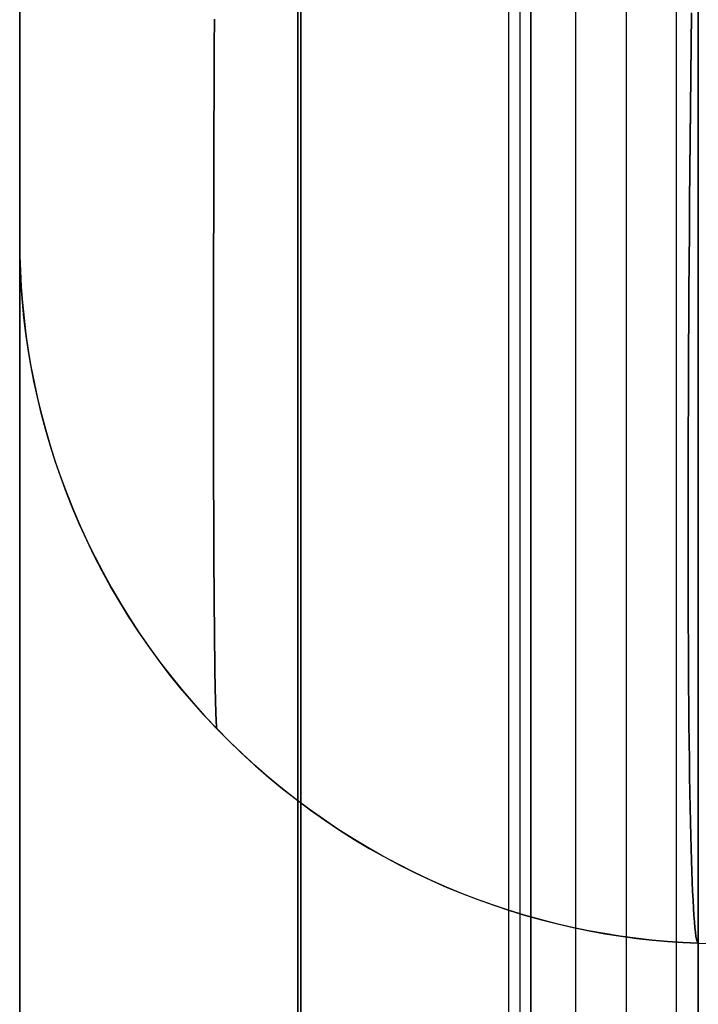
# Model space of a CAD drawing. Header units: millimetres. Extents: x -15 to 7, y 1 to 148.
# Tile 198 of 256: x -6.545 to -6.062, y 57.789 to 58.489. Entities that reach past the tile are written whole.
import ezdxf

# ---------------------------------------------------------------- set-up
doc = ezdxf.new("R2010")
doc.units = ezdxf.units.MM
doc.header["$MEASUREMENT"] = 0
doc.layers.add('Default', color=7, linetype='Continuous', true_color=0x000000)

msp = doc.modelspace()

# ---------------------------------------------------------------- linework, layer by layer
at = {"layer": 'Default', "color": 254, "true_color": 0xcad1ee}
for points in [[(-6.34722, 11.58881), (-6.34722, 100.44193)], [(-6.34722, 100.44193), (-6.34722, 11.58881)], [(-6.34722, 11.58881), (-6.34722, 100.44193)], [(-6.34722, 11.58881), (-6.34722, 100.44193)], [(-6.34722, 11.58881), (-6.34722, 100.44193)], [(-6.34722, 11.58881), (-6.34722, 100.44193)], [(-6.19722, 11.58881), (-6.19722, 100.44193)], [(-6.19722, 11.58881), (-6.19722, 100.44193)], [(-6.18937, 100.44193), (-6.18937, 11.58881)], [(-6.18937, 100.44193), (-6.18937, 11.58881)], [(-6.18151, 11.58881), (-6.18151, 100.44193)], [(-6.18151, 100.44193), (-6.18151, 11.58881)], [(-6.545, 18.13039), (-6.545, 97.28961)], [(-6.545, 18.13039), (-6.545, 96.78991)], [(-6.545, 96.78991), (-6.545, 18.13039)], [(-6.06245, 96.78991), (-6.06245, 17.6307)], [(-6.06245, 17.6307), (-6.06245, 96.78991)], [(-6.545, 58.33187), (-6.545, 72.78277)], [(-6.545, 58.33187), (-6.545, 72.78277)], [(-6.345, 69.63339), (-6.345, 16.35376)], [(-6.345, 16.35376), (-6.345, 69.63339)], [(-6.345, 16.35376), (-6.345, 69.63339)], [(-6.545, 58.33187), (-6.54488, 58.32097), (-6.54452, 58.30998), (-6.54391, 58.29891), (-6.54305, 58.28776), (-6.54193, 58.27655), (-6.54055, 58.26528), (-6.53889, 58.25396), (-6.53697, 58.2426), (-6.53476, 58.23121), (-6.53228, 58.2198), (-6.52951, 58.20837), (-6.52645, 58.19694), (-6.5231, 58.18551), (-6.51946, 58.17411), (-6.51552, 58.16273), (-6.51129, 58.1514), (-6.50677, 58.14011), (-6.50194, 58.12889), (-6.49683, 58.11774), (-6.49141, 58.10667), (-6.48571, 58.0957), (-6.47971, 58.08484), (-6.47343, 58.07409), (-6.46686, 58.06348), (-6.46001, 58.05301), (-6.45289, 58.04269), (-6.44549, 58.03253), (-6.43783, 58.02254), (-6.42991, 58.01274), (-6.42174, 58.00314), (-6.41332, 57.99373), (-6.40467, 57.98454), (-6.39579, 57.97557), (-6.38668, 57.96683), (-6.37737, 57.95833), (-6.36785, 57.95007), (-6.35814, 57.94207), (-6.34824, 57.93432), (-6.33818, 57.92684), (-6.32795, 57.91963), (-6.31757, 57.9127), (-6.30705, 57.90604), (-6.29641, 57.89967), (-6.28564, 57.89359), (-6.27477, 57.88779), (-6.26381, 57.88229), (-6.25276, 57.87708), (-6.24164, 57.87216), (-6.23046, 57.86754), (-6.21922, 57.86321), (-6.20795, 57.85917), (-6.19665, 57.85542), (-6.18534, 57.85197), (-6.17401, 57.8488), (-6.16269, 57.84592), (-6.15138, 57.84332), (-6.14009, 57.841), (-6.12884, 57.83895), (-6.11763, 57.83717), (-6.10646, 57.83566), (-6.09535, 57.83441), (-6.08431, 57.83342), (-6.07334, 57.83267), (-6.06245, 57.83217)], [(-6.545, 58.33187), (-6.54488, 58.32097), (-6.54452, 58.30998), (-6.54391, 58.29891), (-6.54305, 58.28776), (-6.54193, 58.27655), (-6.54055, 58.26528), (-6.53889, 58.25396), (-6.53697, 58.2426), (-6.53476, 58.23121), (-6.53228, 58.2198), (-6.52951, 58.20837), (-6.52645, 58.19694), (-6.5231, 58.18551), (-6.51946, 58.17411), (-6.51552, 58.16273), (-6.51129, 58.1514), (-6.50677, 58.14011), (-6.50194, 58.12889), (-6.49683, 58.11774), (-6.49141, 58.10667), (-6.48571, 58.0957), (-6.47971, 58.08484), (-6.47343, 58.07409), (-6.46686, 58.06348), (-6.46001, 58.05301), (-6.45289, 58.04269), (-6.44549, 58.03253), (-6.43783, 58.02254), (-6.42991, 58.01274), (-6.42174, 58.00314), (-6.41332, 57.99373), (-6.40467, 57.98454), (-6.39579, 57.97557), (-6.38668, 57.96683), (-6.37737, 57.95833), (-6.36785, 57.95007), (-6.35814, 57.94207), (-6.34824, 57.93432), (-6.33818, 57.92684), (-6.32795, 57.91963), (-6.31757, 57.9127), (-6.30705, 57.90604), (-6.29641, 57.89967), (-6.28564, 57.89359), (-6.27477, 57.88779), (-6.26381, 57.88229), (-6.25276, 57.87708), (-6.24164, 57.87216), (-6.23046, 57.86754), (-6.21922, 57.86321), (-6.20795, 57.85917), (-6.19665, 57.85542), (-6.18534, 57.85197), (-6.17401, 57.8488), (-6.16269, 57.84592), (-6.15138, 57.84332), (-6.14009, 57.841), (-6.12884, 57.83895), (-6.11763, 57.83717), (-6.10646, 57.83566), (-6.09535, 57.83441), (-6.08431, 57.83342), (-6.07334, 57.83267), (-6.06245, 57.83217)], [(-6.545, 58.33187), (-6.54488, 58.32097), (-6.54452, 58.30998), (-6.54391, 58.29891), (-6.54305, 58.28776), (-6.54193, 58.27655), (-6.54055, 58.26528), (-6.53889, 58.25396), (-6.53697, 58.2426), (-6.53476, 58.23121), (-6.53228, 58.2198), (-6.52951, 58.20837), (-6.52645, 58.19694), (-6.5231, 58.18551), (-6.51946, 58.17411), (-6.51552, 58.16273), (-6.51129, 58.1514), (-6.50677, 58.14011), (-6.50194, 58.12889), (-6.49683, 58.11774), (-6.49141, 58.10667), (-6.48571, 58.0957), (-6.47971, 58.08484), (-6.47343, 58.07409), (-6.46686, 58.06348), (-6.46001, 58.05301), (-6.45289, 58.04269), (-6.44549, 58.03253), (-6.43783, 58.02254), (-6.42991, 58.01274), (-6.42174, 58.00314), (-6.41332, 57.99373), (-6.40467, 57.98454), (-6.39579, 57.97557), (-6.38668, 57.96683), (-6.37737, 57.95833), (-6.36785, 57.95007), (-6.35814, 57.94207), (-6.34824, 57.93432), (-6.33818, 57.92684), (-6.32795, 57.91963), (-6.31757, 57.9127), (-6.30705, 57.90604), (-6.29641, 57.89967), (-6.28564, 57.89359), (-6.27477, 57.88779), (-6.26381, 57.88229), (-6.25276, 57.87708), (-6.24164, 57.87216), (-6.23046, 57.86754), (-6.21922, 57.86321), (-6.20795, 57.85917), (-6.19665, 57.85542), (-6.18534, 57.85197), (-6.17401, 57.8488), (-6.16269, 57.84592), (-6.15138, 57.84332), (-6.14009, 57.841), (-6.12884, 57.83895), (-6.11763, 57.83717), (-6.10646, 57.83566), (-6.09535, 57.83441), (-6.08431, 57.83342), (-6.07334, 57.83267), (-6.06245, 57.83217)], [(-6.545, 58.33187), (-6.54488, 58.32097), (-6.54452, 58.30998), (-6.54391, 58.29891), (-6.54305, 58.28776), (-6.54193, 58.27655), (-6.54055, 58.26528), (-6.53889, 58.25396), (-6.53697, 58.2426), (-6.53476, 58.23121), (-6.53228, 58.2198), (-6.52951, 58.20837), (-6.52645, 58.19694), (-6.5231, 58.18551), (-6.51946, 58.17411), (-6.51552, 58.16273), (-6.51129, 58.1514), (-6.50677, 58.14011), (-6.50194, 58.12889), (-6.49683, 58.11774), (-6.49141, 58.10667), (-6.48571, 58.0957), (-6.47971, 58.08484), (-6.47343, 58.07409), (-6.46686, 58.06348), (-6.46001, 58.05301), (-6.45289, 58.04269), (-6.44549, 58.03253), (-6.43783, 58.02254), (-6.42991, 58.01274), (-6.42174, 58.00314), (-6.41332, 57.99373), (-6.40467, 57.98454), (-6.39579, 57.97557), (-6.38668, 57.96683), (-6.37737, 57.95833), (-6.36785, 57.95007), (-6.35814, 57.94207), (-6.34824, 57.93432), (-6.33818, 57.92684), (-6.32795, 57.91963), (-6.31757, 57.9127), (-6.30705, 57.90604), (-6.29641, 57.89967), (-6.28564, 57.89359), (-6.27477, 57.88779), (-6.26381, 57.88229), (-6.25276, 57.87708), (-6.24164, 57.87216), (-6.23046, 57.86754), (-6.21922, 57.86321), (-6.20795, 57.85917), (-6.19665, 57.85542), (-6.18534, 57.85197), (-6.17401, 57.8488), (-6.16269, 57.84592), (-6.15138, 57.84332), (-6.14009, 57.841), (-6.12884, 57.83895), (-6.11763, 57.83717), (-6.10646, 57.83566), (-6.09535, 57.83441), (-6.08431, 57.83342), (-6.07334, 57.83267), (-6.06245, 57.83217)], [(-6.06245, 57.83217), (-6.07342, 57.83268), (-6.08446, 57.83343), (-6.09558, 57.83443), (-6.10676, 57.8357), (-6.11799, 57.83723), (-6.12927, 57.83902), (-6.14059, 57.84109), (-6.15194, 57.84344), (-6.16331, 57.84607), (-6.17469, 57.84898), (-6.18607, 57.85218), (-6.19743, 57.85567), (-6.20878, 57.85945), (-6.22009, 57.86353), (-6.23136, 57.8679), (-6.24258, 57.87257), (-6.25374, 57.87753), (-6.26481, 57.88278), (-6.2758, 57.88833), (-6.28669, 57.89417), (-6.29747, 57.90029), (-6.30813, 57.90671), (-6.31866, 57.91341), (-6.32904, 57.92038), (-6.33927, 57.92763), (-6.34933, 57.93515), (-6.35921, 57.94294), (-6.36891, 57.95098), (-6.37842, 57.95927), (-6.38772, 57.9678), (-6.3968, 57.97657), (-6.40566, 57.98557), (-6.41429, 57.99478), (-6.42267, 58.00421), (-6.43081, 58.01383), (-6.4387, 58.02364), (-6.44632, 58.03364), (-6.45368, 58.0438), (-6.46076, 58.05413), (-6.46757, 58.0646), (-6.47409, 58.0752), (-6.48034, 58.08594), (-6.48629, 58.09679), (-6.49195, 58.10774), (-6.49732, 58.11878), (-6.5024, 58.12991), (-6.50718, 58.1411), (-6.51166, 58.15235), (-6.51585, 58.16365), (-6.51975, 58.17499), (-6.52335, 58.18635), (-6.52667, 58.19772), (-6.52969, 58.2091), (-6.53243, 58.22047), (-6.53489, 58.23183), (-6.53707, 58.24316), (-6.53897, 58.25446), (-6.5406, 58.26572), (-6.54197, 58.27692), (-6.54308, 58.28806), (-6.54393, 58.29913), (-6.54453, 58.31013), (-6.54488, 58.32105), (-6.545, 58.33187)], [(-6.06245, 57.83217), (-6.07342, 57.83268), (-6.08446, 57.83343), (-6.09558, 57.83443), (-6.10676, 57.8357), (-6.11799, 57.83723), (-6.12927, 57.83902), (-6.14059, 57.84109), (-6.15194, 57.84344), (-6.16331, 57.84607), (-6.17469, 57.84898), (-6.18607, 57.85218), (-6.19743, 57.85567), (-6.20878, 57.85945), (-6.22009, 57.86353), (-6.23136, 57.8679), (-6.24258, 57.87257), (-6.25374, 57.87753), (-6.26481, 57.88278), (-6.2758, 57.88833), (-6.28669, 57.89417), (-6.29747, 57.90029), (-6.30813, 57.90671), (-6.31866, 57.91341), (-6.32904, 57.92038), (-6.33927, 57.92763), (-6.34933, 57.93515), (-6.35921, 57.94294), (-6.36891, 57.95098), (-6.37842, 57.95927), (-6.38772, 57.9678), (-6.3968, 57.97657), (-6.40566, 57.98557), (-6.41429, 57.99478), (-6.42267, 58.00421), (-6.43081, 58.01383), (-6.4387, 58.02364), (-6.44632, 58.03364), (-6.45368, 58.0438), (-6.46076, 58.05413), (-6.46757, 58.0646), (-6.47409, 58.0752), (-6.48034, 58.08594), (-6.48629, 58.09679), (-6.49195, 58.10774), (-6.49732, 58.11878), (-6.5024, 58.12991), (-6.50718, 58.1411), (-6.51166, 58.15235), (-6.51585, 58.16365), (-6.51975, 58.17499), (-6.52335, 58.18635), (-6.52667, 58.19772), (-6.52969, 58.2091), (-6.53243, 58.22047), (-6.53489, 58.23183), (-6.53707, 58.24316), (-6.53897, 58.25446), (-6.5406, 58.26572), (-6.54197, 58.27692), (-6.54308, 58.28806), (-6.54393, 58.29913), (-6.54453, 58.31013), (-6.54488, 58.32105), (-6.545, 58.33187)], [(-6.06245, 57.83217), (-5.345, 57.80712)], [(-6.06245, 57.83217), (-5.345, 57.80712)]]:
    msp.add_lwpolyline(points, dxfattribs=at)
at = {"layer": 'Default', "color": 171, "true_color": 0x8080ff}
for points in [[(-6.14966, 69.63339), (-6.14966, 27.68383)], [(-6.11386, 69.5976), (-6.11386, 27.63011)], [(-6.07807, 27.5764), (-6.07807, 69.56181)]]:
    msp.add_lwpolyline(points, dxfattribs=at)
at = {"layer": 'Default', "color": 254, "true_color": 0xcad1ee, "extrusion": (1, 0, 0)}
for points in [[(58.83157, -62.84495), (58.82047, -62.84507), (58.80928, -62.84545), (58.798, -62.84608), (58.78664, -62.84697), (58.77521, -62.84814), (58.76373, -62.84957), (58.75218, -62.85129), (58.7406, -62.85329), (58.72898, -62.85558), (58.71734, -62.85817), (58.70568, -62.86105), (58.69402, -62.86424), (58.68237, -62.86772), (58.67073, -62.87152), (58.65913, -62.87562), (58.64757, -62.88003), (58.63607, -62.88475), (58.62463, -62.88978), (58.61327, -62.89512), (58.602, -62.90076), (58.59083, -62.90672), (58.57978, -62.91297), (58.56886, -62.91953), (58.55807, -62.92638), (58.54744, -62.93353), (58.53697, -62.94097), (58.52667, -62.94869), (58.51656, -62.95668), (58.50665, -62.96494), (58.49694, -62.97347), (58.48745, -62.98225), (58.47819, -62.99127), (58.46917, -63.00053), (58.46039, -63.01002), (58.45186, -63.01973), (58.4436, -63.02964), (58.4356, -63.03975), (58.42789, -63.05005), (58.42045, -63.06052), (58.4133, -63.07116), (58.40645, -63.08194), (58.39989, -63.09286), (58.39364, -63.10392), (58.38768, -63.11508), (58.38204, -63.12635), (58.3767, -63.13771), (58.37167, -63.14915), (58.36695, -63.16065), (58.36254, -63.17221), (58.35844, -63.18382), (58.35464, -63.19545), (58.35116, -63.2071), (58.34797, -63.21876), (58.34509, -63.23042), (58.3425, -63.24206), (58.34021, -63.25368), (58.33821, -63.26527), (58.33649, -63.27681), (58.33505, -63.2883), (58.33389, -63.29972), (58.333, -63.31108), (58.33237, -63.32236), (58.33199, -63.33355), (58.33187, -63.34465)], [(58.33187, -63.34465), (58.33187, -81.6697)], [(58.33187, -37.47674), (58.33187, -55.8018)], [(57.83217, -81.6697), (57.83217, -63.34465)], [(57.83217, -55.8018), (57.83217, -37.47674)]]:
    msp.add_lwpolyline(points, dxfattribs=at)
at = {"layer": 'Default', "color": 254, "true_color": 0xcad1ee, "extrusion": (1, 1.25607e-15, 3.03351e-15)}
msp.add_lwpolyline([(58.33187, -81.6697), (58.33199, -81.6808), (58.33237, -81.69199), (58.333, -81.70327), (58.33389, -81.71463), (58.33505, -81.72605), (58.33649, -81.73754), (58.33821, -81.74909), (58.34021, -81.76067), (58.3425, -81.77229), (58.34509, -81.78393), (58.34797, -81.79559), (58.35116, -81.80725), (58.35464, -81.8189), (58.35844, -81.83054), (58.36254, -81.84214), (58.36695, -81.8537), (58.37167, -81.8652), (58.3767, -81.87664), (58.38204, -81.888), (58.38768, -81.89927), (58.39364, -81.91043), (58.39989, -81.92149), (58.40645, -81.93241), (58.4133, -81.94319), (58.42045, -81.95383), (58.42789, -81.9643), (58.4356, -81.9746), (58.4436, -81.98471), (58.45186, -81.99462), (58.46039, -82.00433), (58.46917, -82.01382), (58.47819, -82.02308), (58.48745, -82.0321), (58.49694, -82.04088), (58.50665, -82.04941), (58.51656, -82.05767), (58.52667, -82.06567), (58.53697, -82.07338), (58.54744, -82.08082), (58.55807, -82.08797), (58.56886, -82.09482), (58.57978, -82.10138), (58.59083, -82.10763), (58.602, -82.11359), (58.61327, -82.11923), (58.62463, -82.12457), (58.63607, -82.1296), (58.64757, -82.13432), (58.65913, -82.13873), (58.67073, -82.14283), (58.68237, -82.14663), (58.69402, -82.15011), (58.70568, -82.1533), (58.71734, -82.15618), (58.72898, -82.15877), (58.7406, -82.16106), (58.75218, -82.16306), (58.76373, -82.16478), (58.77521, -82.16621), (58.78664, -82.16738), (58.798, -82.16827), (58.80928, -82.1689), (58.82047, -82.16928), (58.83157, -82.1694)], dxfattribs=at)
at = {"layer": 'Default', "color": 254, "true_color": 0xcad1ee, "extrusion": (1, -4.28959e-15, 4.28959e-15)}
msp.add_lwpolyline([(58.83157, -36.97705), (58.82047, -36.97717), (58.80928, -36.97754), (58.798, -36.97817), (58.78664, -36.97907), (58.77521, -36.98023), (58.76373, -36.98167), (58.75218, -36.98339), (58.7406, -36.98539), (58.72898, -36.98768), (58.71734, -36.99027), (58.70568, -36.99315), (58.69402, -36.99633), (58.68237, -36.99982), (58.67073, -37.00361), (58.65913, -37.00772), (58.64757, -37.01213), (58.63607, -37.01685), (58.62463, -37.02187), (58.61327, -37.02721), (58.602, -37.03286), (58.59083, -37.03881), (58.57978, -37.04507), (58.56886, -37.05163), (58.55807, -37.05848), (58.54744, -37.06563), (58.53697, -37.07306), (58.52667, -37.08078), (58.51656, -37.08878), (58.50665, -37.09704), (58.49694, -37.10556), (58.48745, -37.11434), (58.47819, -37.12337), (58.46917, -37.13263), (58.46039, -37.14212), (58.45186, -37.15183), (58.4436, -37.16174), (58.4356, -37.17185), (58.42789, -37.18215), (58.42045, -37.19262), (58.4133, -37.20325), (58.40645, -37.21404), (58.39989, -37.22496), (58.39364, -37.23601), (58.38768, -37.24718), (58.38204, -37.25845), (58.3767, -37.26981), (58.37167, -37.28125), (58.36695, -37.29275), (58.36254, -37.30431), (58.35844, -37.31591), (58.35464, -37.32754), (58.35116, -37.3392), (58.34797, -37.35086), (58.34509, -37.36251), (58.3425, -37.37416), (58.34021, -37.38578), (58.33821, -37.39736), (58.33649, -37.4089), (58.33505, -37.42039), (58.33389, -37.43182), (58.333, -37.44318), (58.33237, -37.45445), (58.33199, -37.46565), (58.33187, -37.47674)], dxfattribs=at)
at = {"layer": 'Default', "color": 254, "true_color": 0xcad1ee, "extrusion": (1, -9.10054e-15, -3.76822e-15)}
msp.add_lwpolyline([(58.33187, -55.8018), (58.33199, -55.8129), (58.33237, -55.82409), (58.333, -55.83537), (58.33389, -55.84672), (58.33505, -55.85815), (58.33649, -55.86964), (58.33821, -55.88118), (58.34021, -55.89277), (58.3425, -55.90439), (58.34509, -55.91603), (58.34797, -55.92769), (58.35116, -55.93935), (58.35464, -55.951), (58.35844, -55.96263), (58.36254, -55.97423), (58.36695, -55.98579), (58.37167, -55.9973), (58.3767, -56.00874), (58.38204, -56.0201), (58.38768, -56.03136), (58.39364, -56.04253), (58.39989, -56.05358), (58.40645, -56.06451), (58.4133, -56.07529), (58.42045, -56.08592), (58.42789, -56.0964), (58.4356, -56.10669), (58.4436, -56.1168), (58.45186, -56.12672), (58.46039, -56.13642), (58.46917, -56.14591), (58.47819, -56.15517), (58.48745, -56.1642), (58.49694, -56.17298), (58.50665, -56.1815), (58.51656, -56.18977), (58.52667, -56.19776), (58.53697, -56.20548), (58.54744, -56.21291), (58.55807, -56.22006), (58.56886, -56.22692), (58.57978, -56.23347), (58.59083, -56.23973), (58.602, -56.24568), (58.61327, -56.25133), (58.62463, -56.25667), (58.63607, -56.2617), (58.64757, -56.26642), (58.65913, -56.27083), (58.67073, -56.27493), (58.68237, -56.27872), (58.69402, -56.28221), (58.70568, -56.28539), (58.71734, -56.28828), (58.72898, -56.29086), (58.7406, -56.29315), (58.75218, -56.29516), (58.76373, -56.29687), (58.77521, -56.29831), (58.78664, -56.29947), (58.798, -56.30037), (58.80928, -56.301), (58.82047, -56.30137), (58.83157, -56.3015)], dxfattribs=at)
at = {"layer": 'Default', "color": 254, "true_color": 0xcad1ee, "extrusion": (0.999696, -0.017434, -0.017434)}
for points in [[(57.71767, -55.91657), (57.718, -55.94116), (57.71894, -55.96571), (57.72051, -55.99022), (57.72269, -56.01468), (57.72548, -56.03906), (57.72887, -56.06336), (57.73286, -56.08756), (57.73744, -56.11165), (57.7426, -56.13562), (57.74835, -56.15946), (57.75467, -56.18314), (57.76156, -56.20667), (57.76902, -56.23002), (57.77703, -56.25318), (57.7856, -56.27614), (57.79471, -56.29889), (57.80437, -56.32141), (57.81456, -56.34369), (57.82528, -56.36572), (57.83652, -56.38748), (57.84829, -56.40897), (57.86057, -56.43016), (57.87336, -56.45105), (57.88665, -56.47162), (57.90043, -56.49186), (57.91471, -56.51175), (57.92948, -56.53129), (57.94472, -56.55046), (57.96044, -56.56925), (57.97663, -56.58764), (57.99329, -56.60562), (58.0104, -56.62318), (58.02795, -56.6403), (58.04593, -56.65696), (58.06431, -56.67315), (58.08309, -56.68888), (58.10226, -56.70413), (58.12179, -56.7189), (58.14168, -56.73318), (58.16192, -56.74698), (58.18249, -56.76027), (58.20337, -56.77307), (58.22456, -56.78535), (58.24604, -56.79713), (58.2678, -56.80838), (58.28983, -56.81911), (58.3121, -56.8293), (58.33462, -56.83897), (58.35737, -56.84809), (58.38033, -56.85666), (58.40349, -56.86468), (58.42683, -56.87214), (58.45036, -56.87904), (58.47404, -56.88537), (58.49787, -56.89112), (58.52184, -56.89629), (58.54593, -56.90088), (58.57013, -56.90488), (58.59443, -56.90828), (58.61881, -56.91107), (58.64326, -56.91326), (58.66777, -56.91483), (58.69233, -56.91579), (58.71691, -56.91612)], [(57.71767, -81.78055), (57.718, -81.80513), (57.71894, -81.82969), (57.72051, -81.8542), (57.72269, -81.87865), (57.72548, -81.90303), (57.72887, -81.92733), (57.73286, -81.95153), (57.73744, -81.97562), (57.7426, -81.99959), (57.74835, -82.02343), (57.75467, -82.04712), (57.76156, -82.07064), (57.76902, -82.09399), (57.77703, -82.11715), (57.7856, -82.14011), (57.79471, -82.16286), (57.80437, -82.18538), (57.81456, -82.20766), (57.82528, -82.22969), (57.83652, -82.25146), (57.84829, -82.27294), (57.86057, -82.29413), (57.87336, -82.31502), (57.88665, -82.33559), (57.90043, -82.35583), (57.91471, -82.37573), (57.92948, -82.39527), (57.94472, -82.41444), (57.96044, -82.43322), (57.97663, -82.45161), (57.99329, -82.46959), (58.0104, -82.48715), (58.02795, -82.50427), (58.04593, -82.52093), (58.06431, -82.53712), (58.08309, -82.55285), (58.10226, -82.5681), (58.12179, -82.58287), (58.14168, -82.59716), (58.16192, -82.61095), (58.18249, -82.62425), (58.20337, -82.63704), (58.22456, -82.64933), (58.24604, -82.6611), (58.2678, -82.67235), (58.28983, -82.68308), (58.3121, -82.69328), (58.33462, -82.70294), (58.35737, -82.71206), (58.38033, -82.72063), (58.40349, -82.72865), (58.42683, -82.73611), (58.45036, -82.74301), (58.47404, -82.74934), (58.49787, -82.75509), (58.52184, -82.76027), (58.54593, -82.76485), (58.57013, -82.76885), (58.59443, -82.77225), (58.61881, -82.77504), (58.64326, -82.77723), (58.66777, -82.77881), (58.69233, -82.77976), (58.71691, -82.78009)]]:
    msp.add_lwpolyline(points, dxfattribs=at)
at = {"layer": 'Default', "color": 254, "true_color": 0xcad1ee, "extrusion": (0.999696, -0.017434, 0.017434)}
for points in [[(58.71691, -36.34825), (58.69233, -36.34858), (58.66777, -36.34953), (58.64326, -36.35111), (58.61881, -36.35329), (58.59443, -36.35609), (58.57013, -36.35949), (58.54593, -36.36348), (58.52184, -36.36807), (58.49787, -36.37324), (58.47404, -36.379), (58.45036, -36.38533), (58.42683, -36.39223), (58.40349, -36.39969), (58.38033, -36.40771), (58.35737, -36.41628), (58.33462, -36.4254), (58.3121, -36.43506), (58.28983, -36.44526), (58.2678, -36.45599), (58.24604, -36.46724), (58.22456, -36.47901), (58.20337, -36.4913), (58.18249, -36.50409), (58.16192, -36.51739), (58.14168, -36.53118), (58.12179, -36.54547), (58.10226, -36.56024), (58.08309, -36.57549), (58.06431, -36.59122), (58.04593, -36.60741), (58.02795, -36.62407), (58.0104, -36.64119), (57.99329, -36.65875), (57.97663, -36.67673), (57.96044, -36.69512), (57.94472, -36.7139), (57.92948, -36.73307), (57.91471, -36.75261), (57.90043, -36.77251), (57.88665, -36.79275), (57.87336, -36.81332), (57.86057, -36.8342), (57.84829, -36.8554), (57.83652, -36.87688), (57.82528, -36.89865), (57.81456, -36.92067), (57.80437, -36.94296), (57.79471, -36.96548), (57.7856, -36.98823), (57.77703, -37.01119), (57.76902, -37.03435), (57.76156, -37.0577), (57.75467, -37.08122), (57.74835, -37.10491), (57.7426, -37.12874), (57.73744, -37.15271), (57.73286, -37.17681), (57.72887, -37.20101), (57.72548, -37.22531), (57.72269, -37.24969), (57.72051, -37.27414), (57.71894, -37.29865), (57.718, -37.32321), (57.71767, -37.34779)], [(58.71691, -62.21222), (58.69233, -62.21255), (58.66777, -62.2135), (58.64326, -62.21508), (58.61881, -62.21727), (58.59443, -62.22006), (58.57013, -62.22346), (58.54593, -62.22746), (58.52184, -62.23204), (58.49787, -62.23722), (58.47404, -62.24297), (58.45036, -62.2493), (58.42683, -62.2562), (58.40349, -62.26366), (58.38033, -62.27168), (58.35737, -62.28025), (58.33462, -62.28937), (58.3121, -62.29903), (58.28983, -62.30923), (58.2678, -62.31996), (58.24604, -62.33121), (58.22456, -62.34298), (58.20337, -62.35527), (58.18249, -62.36806), (58.16192, -62.38136), (58.14168, -62.39515), (58.12179, -62.40944), (58.10226, -62.42421), (58.08309, -62.43946), (58.06431, -62.45519), (58.04593, -62.47138), (58.02795, -62.48804), (58.0104, -62.50516), (57.99329, -62.52272), (57.97663, -62.5407), (57.96044, -62.55909), (57.94472, -62.57788), (57.92948, -62.59704), (57.91471, -62.61658), (57.90043, -62.63648), (57.88665, -62.65672), (57.87336, -62.67729), (57.86057, -62.69818), (57.84829, -62.71937), (57.83652, -62.74085), (57.82528, -62.76262), (57.81456, -62.78465), (57.80437, -62.80693), (57.79471, -62.82945), (57.7856, -62.8522), (57.77703, -62.87516), (57.76902, -62.89832), (57.76156, -62.92167), (57.75467, -62.9452), (57.74835, -62.96888), (57.7426, -62.99272), (57.73744, -63.01669), (57.73286, -63.04078), (57.72887, -63.06498), (57.72548, -63.08928), (57.72269, -63.11366), (57.72051, -63.13811), (57.71894, -63.16262), (57.718, -63.18718), (57.71767, -63.21176)]]:
    msp.add_lwpolyline(points, dxfattribs=at)
at = {"layer": 'Default', "color": 254, "true_color": 0xcad1ee, "extrusion": (1.87368e-13, -0.707107, 0.707107)}
msp.add_lwpolyline([(-6.06966, 1.14323), (-6.08046, 1.14388), (-6.09134, 1.14477), (-6.10228, 1.14591), (-6.11328, 1.1473), (-6.12433, 1.14895), (-6.13543, 1.15087), (-6.14656, 1.15304), (-6.15772, 1.15549), (-6.16889, 1.15821), (-6.18008, 1.16121), (-6.19126, 1.16449), (-6.20243, 1.16805), (-6.21358, 1.1719), (-6.2247, 1.17603), (-6.23577, 1.18045), (-6.2468, 1.18515), (-6.25776, 1.19014), (-6.26864, 1.19542), (-6.27944, 1.20099), (-6.29014, 1.20684), (-6.30074, 1.21297), (-6.31121, 1.21938), (-6.32156, 1.22607), (-6.33177, 1.23303), (-6.34183, 1.24026), (-6.35172, 1.24775), (-6.36145, 1.2555), (-6.37099, 1.2635), (-6.38034, 1.27175), (-6.3895, 1.28024), (-6.39844, 1.28896), (-6.40717, 1.2979), (-6.41567, 1.30705), (-6.42393, 1.31642), (-6.43196, 1.32598), (-6.43974, 1.33573), (-6.44726, 1.34565), (-6.45452, 1.35575), (-6.46151, 1.366), (-6.46824, 1.3764), (-6.47468, 1.38694), (-6.48085, 1.39761), (-6.48674, 1.40839), (-6.49234, 1.41927), (-6.49766, 1.43025), (-6.50268, 1.44131), (-6.50742, 1.45244), (-6.51187, 1.46363), (-6.51602, 1.47488), (-6.51989, 1.48616), (-6.52347, 1.49746), (-6.52676, 1.50879), (-6.52976, 1.52012), (-6.53249, 1.53145), (-6.53493, 1.54277), (-6.5371, 1.55407), (-6.53899, 1.56534), (-6.54062, 1.57656), (-6.54198, 1.58774), (-6.54308, 1.59886), (-6.54393, 1.60991), (-6.54453, 1.6209), (-6.54488, 1.6318), (-6.545, 1.64262)], dxfattribs=at)
at = {"layer": 'Default', "color": 254, "true_color": 0xcad1ee, "extrusion": (7.1048e-14, 0.707107, 0.707107)}
msp.add_lwpolyline([(6.06966, -67.10112), (6.08046, -67.10177), (6.09134, -67.10266), (6.10228, -67.1038), (6.11328, -67.10519), (6.12433, -67.10684), (6.13543, -67.10876), (6.14656, -67.11093), (6.15772, -67.11338), (6.16889, -67.1161), (6.18008, -67.1191), (6.19126, -67.12238), (6.20243, -67.12594), (6.21358, -67.12979), (6.2247, -67.13392), (6.23577, -67.13834), (6.2468, -67.14304), (6.25776, -67.14803), (6.26864, -67.15331), (6.27944, -67.15888), (6.29014, -67.16473), (6.30074, -67.17086), (6.31121, -67.17727), (6.32156, -67.18396), (6.33177, -67.19092), (6.34183, -67.19815), (6.35172, -67.20564), (6.36145, -67.21339), (6.37099, -67.22139), (6.38034, -67.22964), (6.3895, -67.23813), (6.39844, -67.24685), (6.40717, -67.25579), (6.41567, -67.26494), (6.42393, -67.27431), (6.43196, -67.28387), (6.43974, -67.29362), (6.44726, -67.30354), (6.45452, -67.31364), (6.46151, -67.32389), (6.46824, -67.33429), (6.47468, -67.34483), (6.48085, -67.3555), (6.48674, -67.36628), (6.49234, -67.37716), (6.49766, -67.38814), (6.50268, -67.3992), (6.50742, -67.41033), (6.51187, -67.42152), (6.51602, -67.43277), (6.51989, -67.44405), (6.52347, -67.45535), (6.52676, -67.46668), (6.52976, -67.47801), (6.53249, -67.48934), (6.53493, -67.50066), (6.5371, -67.51196), (6.53899, -67.52323), (6.54062, -67.53445), (6.54198, -67.54563), (6.54308, -67.55675), (6.54393, -67.5678), (6.54453, -67.57879), (6.54488, -67.58969), (6.545, -67.60051)], dxfattribs=at)
at = {"layer": 'Default', "color": 254, "true_color": 0xcad1ee, "extrusion": (-8.85727e-14, -0.707107, 0.707107)}
msp.add_lwpolyline([(-6.06966, -17.14814), (-6.08046, -17.14749), (-6.09134, -17.1466), (-6.10228, -17.14546), (-6.11328, -17.14407), (-6.12433, -17.14242), (-6.13543, -17.14051), (-6.14656, -17.13833), (-6.15772, -17.13588), (-6.16889, -17.13316), (-6.18008, -17.13016), (-6.19126, -17.12688), (-6.20243, -17.12332), (-6.21358, -17.11947), (-6.2247, -17.11534), (-6.23577, -17.11092), (-6.2468, -17.10622), (-6.25776, -17.10123), (-6.26864, -17.09595), (-6.27944, -17.09038), (-6.29014, -17.08453), (-6.30074, -17.0784), (-6.31121, -17.07199), (-6.32156, -17.0653), (-6.33177, -17.05834), (-6.34183, -17.05111), (-6.35172, -17.04362), (-6.36145, -17.03587), (-6.37099, -17.02787), (-6.38034, -17.01962), (-6.3895, -17.01113), (-6.39844, -17.00241), (-6.40717, -16.99347), (-6.41567, -16.98432), (-6.42393, -16.97495), (-6.43196, -16.96539), (-6.43974, -16.95564), (-6.44726, -16.94572), (-6.45452, -16.93562), (-6.46151, -16.92537), (-6.46824, -16.91497), (-6.47468, -16.90443), (-6.48085, -16.89376), (-6.48674, -16.88298), (-6.49234, -16.8721), (-6.49766, -16.86112), (-6.50268, -16.85006), (-6.50742, -16.83893), (-6.51187, -16.82774), (-6.51602, -16.81649), (-6.51989, -16.80521), (-6.52347, -16.79391), (-6.52676, -16.78258), (-6.52976, -16.77125), (-6.53249, -16.75992), (-6.53493, -16.7486), (-6.5371, -16.7373), (-6.53899, -16.72604), (-6.54062, -16.71481), (-6.54198, -16.70363), (-6.54308, -16.69251), (-6.54393, -16.68146), (-6.54453, -16.67047), (-6.54488, -16.65957), (-6.545, -16.64875)], dxfattribs=at)
at = {"layer": 'Default', "color": 254, "true_color": 0xcad1ee, "extrusion": (3.52684e-14, 0.707107, 0.707107)}
msp.add_lwpolyline([(6.06966, -85.39249), (6.08046, -85.39314), (6.09134, -85.39403), (6.10228, -85.39517), (6.11328, -85.39656), (6.12433, -85.39821), (6.13543, -85.40013), (6.14656, -85.4023), (6.15772, -85.40475), (6.16889, -85.40747), (6.18008, -85.41047), (6.19126, -85.41375), (6.20243, -85.41731), (6.21358, -85.42116), (6.2247, -85.42529), (6.23577, -85.42971), (6.2468, -85.43441), (6.25776, -85.4394), (6.26864, -85.44468), (6.27944, -85.45025), (6.29014, -85.4561), (6.30074, -85.46223), (6.31121, -85.46864), (6.32156, -85.47533), (6.33177, -85.48229), (6.34183, -85.48952), (6.35172, -85.49701), (6.36145, -85.50476), (6.37099, -85.51276), (6.38034, -85.52101), (6.3895, -85.5295), (6.39844, -85.53822), (6.40717, -85.54716), (6.41567, -85.55631), (6.42393, -85.56568), (6.43196, -85.57524), (6.43974, -85.58499), (6.44726, -85.59491), (6.45452, -85.60501), (6.46151, -85.61526), (6.46824, -85.62566), (6.47468, -85.6362), (6.48085, -85.64687), (6.48674, -85.65765), (6.49234, -85.66853), (6.49766, -85.67951), (6.50268, -85.69057), (6.50742, -85.7017), (6.51187, -85.71289), (6.51602, -85.72414), (6.51989, -85.73542), (6.52347, -85.74672), (6.52676, -85.75805), (6.52976, -85.76938), (6.53249, -85.78071), (6.53493, -85.79203), (6.5371, -85.80333), (6.53899, -85.8146), (6.54062, -85.82582), (6.54198, -85.837), (6.54308, -85.84812), (6.54393, -85.85917), (6.54453, -85.87016), (6.54488, -85.88106), (6.545, -85.89188)], dxfattribs=at)
at = {"layer": 'Default', "color": 254, "true_color": 0xcad1ee, "extrusion": (-0.034857, 0.001217, 0.999392)}
msp.add_lwpolyline([(-57.58537, -9.37928), (-57.58537, -8.66096)], dxfattribs=at)
at = {"layer": 'Default', "color": 254, "true_color": 0xcad1ee, "extrusion": (0.034857, -0.001217, 0.999392)}
for points in [[(57.58537, 5.40756), (57.58537, 6.12589)], [(57.58537, 4.50533), (57.58537, 5.22366)], [(57.58537, 5.40756), (57.58537, 6.12589)]]:
    msp.add_lwpolyline(points, dxfattribs=at)
at = {"layer": 'Default', "color": 254, "true_color": 0xcad1ee}
for points in [[(-6.06245, 57.83217, -63.34465), (-6.06289, 57.83251, -63.31936), (-6.06331, 57.83348, -63.2942), (-6.06372, 57.83507, -63.2692), (-6.06411, 57.83727, -63.24435), (-6.06449, 57.84009, -63.21967), (-6.06486, 57.8435, -63.19516), (-6.06522, 57.8475, -63.17084), (-6.06556, 57.85208, -63.14672), (-6.06588, 57.85723, -63.1228), (-6.0662, 57.86294, -63.0991), (-6.0665, 57.86921, -63.07562), (-6.06679, 57.87602, -63.05238), (-6.06706, 57.88337, -63.02938), (-6.06732, 57.89125, -63.00663), (-6.06756, 57.89965, -62.98415), (-6.0678, 57.90856, -62.96194), (-6.06802, 57.91836, -62.93912), (-6.06823, 57.9287, -62.91662), (-6.06843, 57.93956, -62.89443), (-6.06861, 57.95094, -62.87256), (-6.06878, 57.96284, -62.85102), (-6.06894, 57.97523, -62.82983), (-6.06907, 57.98813, -62.80897), (-6.0692, 58.00151, -62.78847), (-6.06931, 58.01537, -62.76833), (-6.0694, 58.0297, -62.74856), (-6.06948, 58.0445, -62.72916), (-6.06955, 58.05975, -62.71015), (-6.0696, 58.07545, -62.69152), (-6.06963, 58.09159, -62.67329), (-6.06966, 58.10816, -62.65547), (-6.06966, 58.12516, -62.63806), (-6.06966, 58.14258, -62.62106), (-6.06963, 58.16041, -62.60449), (-6.0696, 58.17865, -62.58835), (-6.06955, 58.19729, -62.57265), (-6.06948, 58.21631, -62.5574), (-6.0694, 58.23572, -62.5426), (-6.06931, 58.2555, -62.52827), (-6.0692, 58.27565, -62.51441), (-6.06907, 58.29616, -62.50103), (-6.06893, 58.31703, -62.48814), (-6.06878, 58.33824, -62.47575), (-6.06861, 58.35979, -62.46386), (-6.06843, 58.38166, -62.45248), (-6.06823, 58.40386, -62.44162), (-6.06802, 58.42638, -62.43129), (-6.06779, 58.44921, -62.42149), (-6.06756, 58.4714, -62.4126), (-6.06731, 58.49387, -62.40422)], [(-6.06245, 57.83217, -37.47674), (-6.06289, 57.83251, -37.45145), (-6.06331, 57.83348, -37.4263), (-6.06372, 57.83507, -37.40129), (-6.06411, 57.83727, -37.37644), (-6.06449, 57.84009, -37.35176), (-6.06486, 57.8435, -37.32726), (-6.06522, 57.8475, -37.30294), (-6.06556, 57.85208, -37.27882), (-6.06588, 57.85723, -37.2549), (-6.0662, 57.86294, -37.2312), (-6.0665, 57.86921, -37.20772), (-6.06679, 57.87602, -37.18448), (-6.06706, 57.88337, -37.16148), (-6.06732, 57.89125, -37.13873), (-6.06756, 57.89965, -37.11625), (-6.0678, 57.90856, -37.09403), (-6.06802, 57.91836, -37.07122), (-6.06823, 57.9287, -37.04871), (-6.06843, 57.93956, -37.02652), (-6.06861, 57.95094, -37.00466), (-6.06878, 57.96284, -36.98312), (-6.06894, 57.97523, -36.96192), (-6.06907, 57.98813, -36.94107), (-6.0692, 58.00151, -36.92057), (-6.06931, 58.01537, -36.90043), (-6.0694, 58.0297, -36.88065), (-6.06948, 58.0445, -36.86126), (-6.06955, 58.05975, -36.84224), (-6.0696, 58.07545, -36.82362), (-6.06963, 58.09159, -36.80539), (-6.06966, 58.10816, -36.78756), (-6.06966, 58.12516, -36.77015), (-6.06966, 58.14258, -36.75316), (-6.06963, 58.16041, -36.73658), (-6.0696, 58.17865, -36.72044), (-6.06955, 58.19729, -36.70474), (-6.06948, 58.21631, -36.68949), (-6.0694, 58.23572, -36.6747), (-6.06931, 58.2555, -36.66037), (-6.0692, 58.27565, -36.64651), (-6.06907, 58.29616, -36.63313), (-6.06893, 58.31703, -36.62024), (-6.06878, 58.33824, -36.60785), (-6.06861, 58.35979, -36.59596), (-6.06843, 58.38166, -36.58458), (-6.06823, 58.40386, -36.57372), (-6.06802, 58.42638, -36.56339), (-6.06779, 58.44921, -36.55359), (-6.06756, 58.4714, -36.5447), (-6.06731, 58.49387, -36.53632)], [(-6.06732, 58.49355, -56.74211), (-6.06756, 58.47107, -56.73372), (-6.0678, 58.44886, -56.72481), (-6.06802, 58.42604, -56.71501), (-6.06823, 58.40354, -56.70467), (-6.06843, 58.38135, -56.69381), (-6.06861, 58.35948, -56.68242), (-6.06878, 58.33794, -56.67053), (-6.06894, 58.31674, -56.65813), (-6.06907, 58.29589, -56.64524), (-6.0692, 58.27539, -56.63186), (-6.06931, 58.25525, -56.618), (-6.0694, 58.23548, -56.60367), (-6.06948, 58.21608, -56.58887), (-6.06955, 58.19706, -56.57362), (-6.0696, 58.17844, -56.55792), (-6.06963, 58.16021, -56.54178), (-6.06966, 58.14239, -56.5252), (-6.06966, 58.12498, -56.50821), (-6.06966, 58.10798, -56.49079), (-6.06963, 58.09141, -56.47295), (-6.0696, 58.07527, -56.45471), (-6.06955, 58.05957, -56.43608), (-6.06948, 58.04431, -56.41705), (-6.0694, 58.02952, -56.39765), (-6.06931, 58.01519, -56.37786), (-6.0692, 58.00133, -56.35771), (-6.06907, 57.98795, -56.3372), (-6.06893, 57.97506, -56.31634), (-6.06878, 57.96267, -56.29513), (-6.06861, 57.95078, -56.27358), (-6.06843, 57.9394, -56.2517), (-6.06823, 57.92854, -56.2295), (-6.06802, 57.91821, -56.20698), (-6.06779, 57.90841, -56.18416), (-6.06756, 57.89952, -56.16197), (-6.06731, 57.89114, -56.1395), (-6.06706, 57.88328, -56.11677), (-6.06678, 57.87594, -56.09379), (-6.0665, 57.86914, -56.07057), (-6.0662, 57.86288, -56.04711), (-6.06588, 57.85718, -56.02343), (-6.06555, 57.85204, -55.99953), (-6.06521, 57.84747, -55.97543), (-6.06486, 57.84348, -55.95114), (-6.06449, 57.84007, -55.92666), (-6.06411, 57.83726, -55.902), (-6.06371, 57.83506, -55.87718), (-6.06331, 57.83347, -55.85219), (-6.06288, 57.83251, -55.82707), (-6.06245, 57.83217, -55.8018)], [(-6.06732, 58.49355, -82.61002), (-6.06756, 58.47107, -82.60162), (-6.0678, 58.44886, -82.59271), (-6.06802, 58.42604, -82.58291), (-6.06823, 58.40354, -82.57257), (-6.06843, 58.38135, -82.56171), (-6.06861, 58.35948, -82.55033), (-6.06878, 58.33794, -82.53843), (-6.06894, 58.31674, -82.52604), (-6.06907, 58.29589, -82.51314), (-6.0692, 58.27539, -82.49976), (-6.06931, 58.25525, -82.4859), (-6.0694, 58.23548, -82.47157), (-6.06948, 58.21608, -82.45677), (-6.06955, 58.19706, -82.44152), (-6.0696, 58.17844, -82.42582), (-6.06963, 58.16021, -82.40968), (-6.06966, 58.14239, -82.39311), (-6.06966, 58.12498, -82.37611), (-6.06966, 58.10798, -82.35869), (-6.06963, 58.09141, -82.34086), (-6.0696, 58.07527, -82.32262), (-6.06955, 58.05957, -82.30398), (-6.06948, 58.04431, -82.28496), (-6.0694, 58.02952, -82.26555), (-6.06931, 58.01519, -82.24577), (-6.0692, 58.00133, -82.22562), (-6.06907, 57.98795, -82.2051), (-6.06893, 57.97506, -82.18424), (-6.06878, 57.96267, -82.16303), (-6.06861, 57.95078, -82.14148), (-6.06843, 57.9394, -82.11961), (-6.06823, 57.92854, -82.0974), (-6.06802, 57.91821, -82.07489), (-6.06779, 57.90841, -82.05206), (-6.06756, 57.89952, -82.02987), (-6.06731, 57.89114, -82.0074), (-6.06706, 57.88328, -81.98468), (-6.06678, 57.87594, -81.9617), (-6.0665, 57.86914, -81.93847), (-6.0662, 57.86288, -81.91501), (-6.06588, 57.85718, -81.89133), (-6.06555, 57.85204, -81.86744), (-6.06521, 57.84747, -81.84334), (-6.06486, 57.84348, -81.81904), (-6.06449, 57.84007, -81.79456), (-6.06411, 57.83726, -81.7699), (-6.06371, 57.83506, -81.74508), (-6.06331, 57.83347, -81.7201), (-6.06288, 57.83251, -81.69497), (-6.06245, 57.83217, -81.6697)], [(-6.40659, 58.48922, -56.5736), (-6.40667, 58.47041, -56.56492), (-6.40673, 58.45181, -56.55579), (-6.4068, 58.43344, -56.54622), (-6.40686, 58.41531, -56.53622), (-6.40691, 58.39742, -56.5258), (-6.40696, 58.37979, -56.51494), (-6.407, 58.36242, -56.50367), (-6.40704, 58.34534, -56.49198), (-6.40707, 58.32854, -56.47989), (-6.4071, 58.31204, -56.46738), (-6.40713, 58.29586, -56.45448), (-6.40714, 58.27999, -56.44117), (-6.40716, 58.26446, -56.42748), (-6.40717, 58.24927, -56.4134), (-6.40717, 58.23443, -56.39893), (-6.40717, 58.21997, -56.38409), (-6.40716, 58.20589, -56.3689), (-6.40714, 58.19219, -56.35337), (-6.40713, 58.17889, -56.33751), (-6.4071, 58.16598, -56.32132), (-6.40707, 58.15348, -56.30483), (-6.40704, 58.14138, -56.28803), (-6.407, 58.12969, -56.27094), (-6.40696, 58.11842, -56.25358), (-6.40691, 58.10757, -56.23595), (-6.40686, 58.09714, -56.21806), (-6.4068, 58.08714, -56.19992), (-6.40673, 58.07758, -56.18155), (-6.40667, 58.06845, -56.16295), (-6.40659, 58.05976, -56.14414), (-6.40652, 58.05153, -56.12512), (-6.40643, 58.04374, -56.10591), (-6.40635, 58.03642, -56.08652), (-6.40625, 58.02955, -56.06696), (-6.40616, 58.02315, -56.04723), (-6.40606, 58.01723, -56.02735), (-6.40595, 58.01178, -56.00734), (-6.40584, 58.00681, -55.98719), (-6.40573, 58.00232, -55.96692), (-6.40561, 57.99833, -55.94655), (-6.40549, 57.99483, -55.92608), (-6.40536, 57.99184, -55.90552), (-6.40523, 57.98935, -55.88489), (-6.4051, 57.98737, -55.86419), (-6.40496, 57.9859, -55.84343), (-6.40482, 57.98496, -55.82263), (-6.40467, 57.98454, -55.8018)], [(-6.40467, 57.98454, -37.47674), (-6.40482, 57.98496, -37.45591), (-6.40496, 57.9859, -37.43511), (-6.4051, 57.98737, -37.41436), (-6.40523, 57.98935, -37.39366), (-6.40536, 57.99184, -37.37302), (-6.40549, 57.99483, -37.35246), (-6.40561, 57.99833, -37.33199), (-6.40573, 58.00232, -37.31162), (-6.40584, 58.00681, -37.29135), (-6.40595, 58.01178, -37.27121), (-6.40606, 58.01723, -37.25119), (-6.40616, 58.02315, -37.23131), (-6.40625, 58.02955, -37.21159), (-6.40635, 58.03642, -37.19202), (-6.40643, 58.04374, -37.17263), (-6.40652, 58.05153, -37.15342), (-6.40659, 58.05976, -37.1344), (-6.40667, 58.06845, -37.11559), (-6.40673, 58.07758, -37.09699), (-6.4068, 58.08714, -37.07862), (-6.40686, 58.09714, -37.06048), (-6.40691, 58.10757, -37.04259), (-6.40696, 58.11842, -37.02496), (-6.407, 58.12969, -37.0076), (-6.40704, 58.14138, -36.99051), (-6.40707, 58.15348, -36.97372), (-6.4071, 58.16598, -36.95722), (-6.40713, 58.17889, -36.94103), (-6.40714, 58.19219, -36.92517), (-6.40716, 58.20589, -36.90964), (-6.40717, 58.21997, -36.89445), (-6.40717, 58.23443, -36.87961), (-6.40717, 58.24927, -36.86515), (-6.40716, 58.26446, -36.85106), (-6.40714, 58.27999, -36.83737), (-6.40713, 58.29586, -36.82407), (-6.4071, 58.31204, -36.81116), (-6.40707, 58.32854, -36.79866), (-6.40704, 58.34534, -36.78656), (-6.407, 58.36242, -36.77487), (-6.40696, 58.37979, -36.7636), (-6.40691, 58.39742, -36.75275), (-6.40686, 58.41531, -36.74232), (-6.4068, 58.43344, -36.73232), (-6.40673, 58.45181, -36.72275), (-6.40667, 58.47041, -36.71363), (-6.40659, 58.48922, -36.70494)], [(-6.40659, 58.48922, -82.4415), (-6.40667, 58.47041, -82.43282), (-6.40673, 58.45181, -82.42369), (-6.4068, 58.43344, -82.41413), (-6.40686, 58.41531, -82.40413), (-6.40691, 58.39742, -82.3937), (-6.40696, 58.37979, -82.38285), (-6.407, 58.36242, -82.37157), (-6.40704, 58.34534, -82.35989), (-6.40707, 58.32854, -82.34779), (-6.4071, 58.31204, -82.33529), (-6.40713, 58.29586, -82.32238), (-6.40714, 58.27999, -82.30908), (-6.40716, 58.26446, -82.29538), (-6.40717, 58.24927, -82.2813), (-6.40717, 58.23443, -82.26683), (-6.40717, 58.21997, -82.252), (-6.40716, 58.20589, -82.23681), (-6.40714, 58.19219, -82.22128), (-6.40713, 58.17889, -82.20541), (-6.4071, 58.16598, -82.18923), (-6.40707, 58.15348, -82.17273), (-6.40704, 58.14138, -82.15593), (-6.407, 58.12969, -82.13885), (-6.40696, 58.11842, -82.12148), (-6.40691, 58.10757, -82.10385), (-6.40686, 58.09714, -82.08596), (-6.4068, 58.08714, -82.06783), (-6.40673, 58.07758, -82.04945), (-6.40667, 58.06845, -82.03086), (-6.40659, 58.05976, -82.01204), (-6.40652, 58.05153, -81.99303), (-6.40643, 58.04374, -81.97382), (-6.40635, 58.03642, -81.95443), (-6.40625, 58.02955, -81.93486), (-6.40616, 58.02315, -81.91514), (-6.40606, 58.01723, -81.89526), (-6.40595, 58.01178, -81.87524), (-6.40584, 58.00681, -81.85509), (-6.40573, 58.00232, -81.83483), (-6.40561, 57.99833, -81.81445), (-6.40549, 57.99483, -81.79398), (-6.40536, 57.99184, -81.77342), (-6.40523, 57.98935, -81.75279), (-6.4051, 57.98737, -81.73209), (-6.40496, 57.9859, -81.71133), (-6.40482, 57.98496, -81.69054), (-6.40467, 57.98454, -81.6697)], [(-6.40467, 57.98454, -63.34465), (-6.40482, 57.98496, -63.32381), (-6.40496, 57.9859, -63.30302), (-6.4051, 57.98737, -63.28226), (-6.40523, 57.98935, -63.26156), (-6.40536, 57.99184, -63.24093), (-6.40549, 57.99483, -63.22037), (-6.40561, 57.99833, -63.1999), (-6.40573, 58.00232, -63.17952), (-6.40584, 58.00681, -63.15926), (-6.40595, 58.01178, -63.13911), (-6.40606, 58.01723, -63.11909), (-6.40616, 58.02315, -63.09922), (-6.40625, 58.02955, -63.07949), (-6.40635, 58.03642, -63.05992), (-6.40643, 58.04374, -63.04053), (-6.40652, 58.05153, -63.02132), (-6.40659, 58.05976, -63.00231), (-6.40667, 58.06845, -62.98349), (-6.40673, 58.07758, -62.9649), (-6.4068, 58.08714, -62.94652), (-6.40686, 58.09714, -62.92839), (-6.40691, 58.10757, -62.9105), (-6.40696, 58.11842, -62.89287), (-6.407, 58.12969, -62.8755), (-6.40704, 58.14138, -62.85842), (-6.40707, 58.15348, -62.84162), (-6.4071, 58.16598, -62.82512), (-6.40713, 58.17889, -62.80894), (-6.40714, 58.19219, -62.79307), (-6.40716, 58.20589, -62.77754), (-6.40717, 58.21997, -62.76235), (-6.40717, 58.23443, -62.74752), (-6.40717, 58.24927, -62.73305), (-6.40716, 58.26446, -62.71897), (-6.40714, 58.27999, -62.70527), (-6.40713, 58.29586, -62.69197), (-6.4071, 58.31204, -62.67906), (-6.40707, 58.32854, -62.66656), (-6.40704, 58.34534, -62.65446), (-6.407, 58.36242, -62.64278), (-6.40696, 58.37979, -62.6315), (-6.40691, 58.39742, -62.62065), (-6.40686, 58.41531, -62.61022), (-6.4068, 58.43344, -62.60022), (-6.40673, 58.45181, -62.59066), (-6.40667, 58.47041, -62.58153), (-6.40659, 58.48922, -62.57285)]]:
    msp.add_polyline3d(points, dxfattribs=at)

doc.saveas('drawing.dxf')
